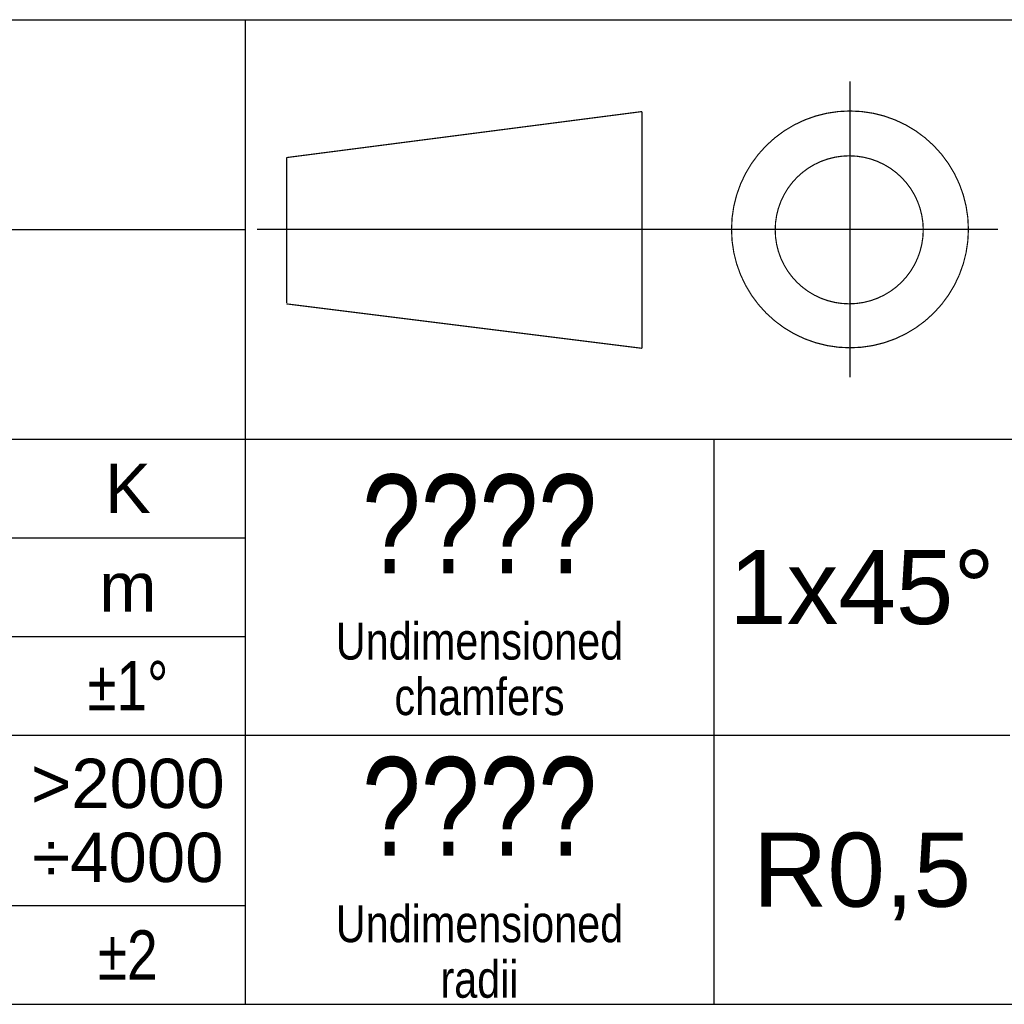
# Model space of a CAD drawing. Header units: millimetres. Extents: x 0 to 420, y 0 to 297.
# Tile 38 of 59: x 301 to 341, y 35 to 75. Entities that reach past the tile are written whole.
import ezdxf

# ---------------------------------------------------------------- set-up
doc = ezdxf.new("R2010")
doc.units = ezdxf.units.MM
doc.header["$LTSCALE"] = 23.1
doc.linetypes.add('CENTER', pattern=[0.6, 0.375, -0.075, 0.075, -0.075])
doc.layers.get('0').update_dxf_attribs({"linetype": 'CONTINUOUS'})
doc.layers.add('DEFAULT_1', color=7, linetype='CENTER')
doc.layers.add('DETAIL', color=7, linetype='CONTINUOUS')
doc.styles.add('TEXTSTYLE_1', font='gdt', dxfattribs={"width": 0.8})
doc.styles.add('TEXTSTYLE_3', font='arial.ttf')
doc.styles.add('TEXTSTYLE_5', font='txt', dxfattribs={"width": 0.8})

# ---------------------------------------------------------------- blocks, each defined once
blk = doc.blocks.new('VISTA_EUR_BL0', base_point=(325.5, 66.412))
at = {"color": 7, "linetype": 'CONTINUOUS', "const_width": 0.048}
for points in [[(311.674, 69.322), (326.086, 71.188)], [(326.086, 71.188), (326.086, 61.591)], [(311.686, 69.323), (311.686, 63.431)], [(311.674, 63.393), (326.086, 61.591)]]:
    blk.add_lwpolyline(points, dxfattribs=at)
for points in [[(329.714, 66.412, 1), (339.314, 66.412, 1)], [(331.484, 66.394, 1), (337.484, 66.394, 1)]]:
    blk.add_lwpolyline(points, format="xyb", close=True, dxfattribs=at)
at = {"layer": 'DEFAULT_1', "color": 7, "linetype": 'CENTER', "const_width": 0.048}
for points in [[(334.514, 72.412), (334.514, 60.412)], [(310.486, 66.412), (340.514, 66.412)]]:
    blk.add_lwpolyline(points, dxfattribs=at)

msp = doc.modelspace()

# ---------------------------------------------------------------- linework, layer by layer
at = {"color": 2, "linetype": 'CONTINUOUS'}
for p, q in [((235, 74.91189), (410, 74.91189)), ((310, 74.91189), (310, 34.99989)), ((235, 66.41189), (310, 66.41189)), ((235, 57.91189), (410, 57.91189)), ((329, 57.91189), (329, 34.99989)), ((235, 53.91189), (310, 53.91189)), ((235, 49.91189), (310, 49.91189)), ((235, 45.91189), (341, 45.91189)), ((235, 38.99989), (310, 38.99989)), ((235, 34.99989), (410, 34.99989))]:
    msp.add_line(p, q, dxfattribs=at)

# ---------------------------------------------------------------- block references
msp.add_blockref('VISTA_EUR_BL0', (325.5, 66.41189), dxfattribs=at)

# ---------------------------------------------------------------- texts
at = {"layer": 'DETAIL', "color": 2, "linetype": 'CONTINUOUS', "attachment_point": 2, "line_spacing_factor": 0.9}
for s, insert, char_height, width, style in [('K', (305.25, 56.91189), 2, 1.8587361, 'TEXTSTYLE_3'), ('????\\P\\Farial.ttf;\\H1.5;Undimensioned\\Pchamfers', (319.5, 56.47439), 4, 14.5483271, 'TEXTSTYLE_5'), ('1x45°', (335, 53.41189), 3, 10.7620818, 'TEXTSTYLE_3'), ('m', (305.25, 52.91189), 2, 2.3197026, 'TEXTSTYLE_3'), ('{\\Fgdt;`}\\Farial.ttf;1\\Fgdt;{\\Fgdt;~}', (305.25, 48.91189), 2, 5.22057, 'TEXTSTYLE_1'), ('????\\P\\Farial.ttf;\\H1.5;Undimensioned \\Pradii', (319.5, 45.01839), 4, 15.1282528, 'TEXTSTYLE_5'), ('>2000\\P÷4000', (305.25, 44.95589), 2, 7.8438662, 'TEXTSTYLE_3'), ('R0,5', (335, 41.95589), 3, 8.8438662, 'TEXTSTYLE_3'), ('{\\Fgdt;`}\\Farial.ttf;2', (305.25, 37.99989), 2, 3.8872367, 'TEXTSTYLE_1')]:
    msp.add_mtext(s, dxfattribs=dict(at, insert=insert, char_height=char_height, width=width, style=style))

doc.saveas('drawing.dxf')
